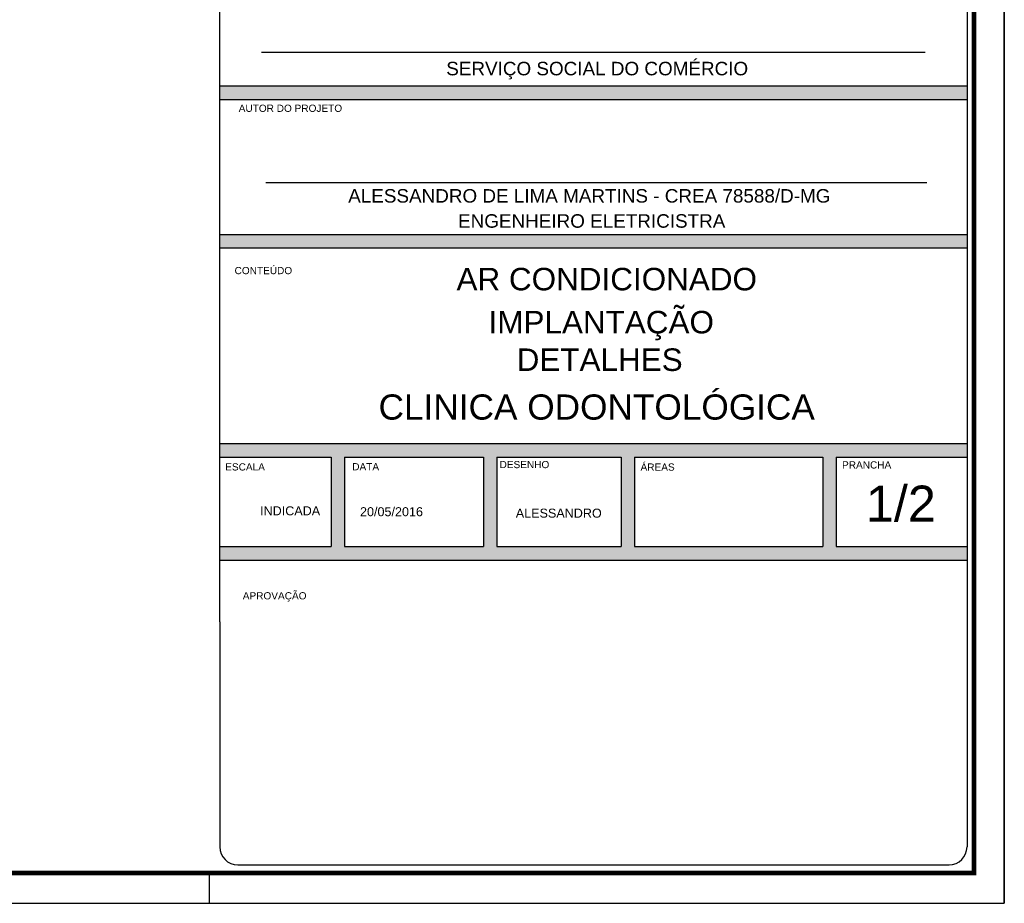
# Model space of a CAD drawing. Extents: x 40.7 to 137.4, y -250.8 to -221.5.
# Tile 203 of 256: x 80.8 to 91.7, y -250.8 to -241. Entities that reach past the tile are written whole.
import ezdxf

# ---------------------------------------------------------------- set-up
doc = ezdxf.new("R2010")
doc.units = 0
doc.header["$MEASUREMENT"] = 0
for name, color, linetype in [('CARIMBO', 8, 'CONTINUOUS'), ('Elétrica', 1, 'CONTINUOUS'), ('PRANCHA', 8, 'CONTINUOUS'), ('XX-FOLHA', 8, 'CONTINUOUS')]:
    doc.layers.add(name, color=color, linetype=linetype)
doc.styles.add('ARIAL', font='ARIAL.TTF')

msp = doc.modelspace()

# ---------------------------------------------------------------- hatches: boundary and pattern name
at = {"layer": 'Elétrica'}
h = msp.add_hatch(color=256, dxfattribs=at)
h.set_gradient(color1=(0, 0, 255), one_color=1, tint=1, name='INVCYLINDER')
h.paths.add_polyline_path([(91.278, -238.405), (91.278, -238.255), (82.978, -238.255), (82.978, -238.405)])
h.paths.add_polyline_path([(91.278, -240.855), (91.278, -240.705), (82.978, -240.705), (82.978, -240.855)])
h.paths.add_polyline_path([(91.278, -241.905), (91.278, -241.755), (82.978, -241.755), (82.978, -241.905)])
h.paths.add_polyline_path([(82.978, -243.405), (82.978, -243.555), (91.278, -243.555), (91.278, -243.405)])
h = msp.add_hatch(color=256, dxfattribs=at)
h.set_gradient(color1=(0, 0, 255), one_color=1, tint=1, name='INVCYLINDER')
h.paths.add_polyline_path([(82.978, -245.724), (82.978, -245.874), (84.214, -245.874), (84.214, -246.868), (82.978, -246.868), (82.978, -247.018), (91.278, -247.018), (91.278, -246.868), (89.826, -246.868), (89.826, -245.874), (91.278, -245.874), (91.278, -245.724)])
h.paths.add_polyline_path([(87.435, -245.874), (86.056, -245.874), (86.056, -246.868), (87.435, -246.868)], flags=16)
h.paths.add_polyline_path([(85.906, -245.874), (84.364, -245.874), (84.364, -246.868), (85.906, -246.868)], flags=16)
h.paths.add_polyline_path([(87.585, -245.874), (87.585, -246.868), (89.676, -246.868), (89.676, -245.874)], flags=16)

# ---------------------------------------------------------------- linework, layer by layer
at = {"layer": 'CARIMBO', "linetype": 'Continuous'}
for p, q in [((82.978, -247.705), (82.978, -237.055)), ((91.278, -237.055), (91.278, -250.205)), ((83.443, -241.375), (90.814, -241.375)), ((91.278, -241.755), (82.978, -241.755)), ((91.278, -241.905), (82.978, -241.905)), ((83.491, -242.822), (90.83, -242.822)), ((91.278, -243.405), (82.978, -243.405)), ((91.278, -243.555), (82.978, -243.555)), ((82.978, -245.724), (91.278, -245.724)), ((82.978, -245.874), (84.214, -245.874)), ((84.214, -245.874), (84.214, -246.868)), ((84.364, -245.874), (85.906, -245.874)), ((84.364, -245.874), (84.364, -246.868)), ((85.906, -245.874), (85.906, -246.868)), ((86.056, -245.874), (87.435, -245.874)), ((86.056, -245.874), (86.056, -246.868)), ((87.435, -245.874), (87.435, -246.868)), ((87.585, -245.874), (89.676, -245.874)), ((87.585, -245.874), (87.585, -246.868)), ((89.676, -245.874), (89.676, -246.868)), ((89.826, -245.874), (91.278, -245.874)), ((89.826, -245.874), (89.826, -246.868)), ((82.978, -246.868), (84.214, -246.868)), ((84.364, -246.868), (85.906, -246.868)), ((86.056, -246.868), (87.435, -246.868)), ((87.585, -246.868), (89.676, -246.868)), ((89.826, -246.868), (91.278, -246.868)), ((82.978, -247.018), (91.278, -247.018)), ((82.978, -247.705), (82.978, -250.205)), ((83.178, -250.405), (91.078, -250.405))]:
    msp.add_line(p, q, dxfattribs=at)
for centre, start, end in [((83.178, -250.205), 180, 270), ((91.078, -250.205), 270, 0)]:
    msp.add_arc(centre, 0.2, start, end, dxfattribs=at)
at = {"layer": 'PRANCHA'}
for p, q in [((91.692, -250.831), (91.692, -221.457)), ((82.863, -250.831), (82.863, -250.494)), ((82.863, -250.831), (82.863, -250.494)), ((49.511, -250.831), (91.692, -250.831))]:
    msp.add_line(p, q, dxfattribs=at)
at = {"layer": 'PRANCHA', "const_width": 0.0506}
msp.add_lwpolyline([(50.355, -221.794), (50.355, -250.494), (91.355, -250.494), (91.355, -221.794), (50.355, -221.794)], dxfattribs=at)
at = {"layer": 'XX-FOLHA'}
msp.add_line((91.692, -238.06), (91.692, -250.831), dxfattribs=at)

# ---------------------------------------------------------------- texts
at = {"layer": 'CARIMBO', "style": 'ARIAL'}
for s, height, p in [('SERVIÇO SOCIAL DO COMÉRCIO', 0.15, (85.494, -241.633)), ('AUTOR DO PROJETO', 0.08, (83.189, -242.039)), ('ALESSANDRO DE LIMA MARTINS - CREA 78588/D-MG', 0.15, (84.405, -243.047)), ('ENGENHEIRO ELETRICISTRA', 0.15, (85.625, -243.326)), ('CONTEÚDO', 0.08, (83.143, -243.842)), ('AR CONDICIONADO', 0.25, (85.608, -244.022)), ('IMPLANTAÇÃO', 0.25, (85.964, -244.5)), ('DETALHES', 0.25, (86.276, -244.917)), ('ESCALA', 0.08, (83.039, -246.023)), ('DATA', 0.08, (84.45, -246.021)), ('DESENHO', 0.08, (86.086, -245.997)), ('ÁREAS', 0.08, (87.652, -246.025)), ('PRANCHA', 0.08, (89.89, -246.001)), ('1/2', 0.4, (90.155, -246.591)), ('INDICADA', 0.1, (83.426, -246.521)), ('20/05/2016', 0.1, (84.536, -246.531)), ('ALESSANDRO', 0.1, (86.266, -246.547)), ('APROVAÇÃO', 0.08, (83.234, -247.455))]:
    msp.add_text(s, height=height, dxfattribs=at).set_placement(p)
at = {"layer": 'CARIMBO', "linetype": 'Continuous', "style": 'ARIAL'}
msp.add_text('CLINICA ODONTOLÓGICA ', height=0.28, dxfattribs=at).set_placement((84.742, -245.458))

doc.saveas('drawing.dxf')
